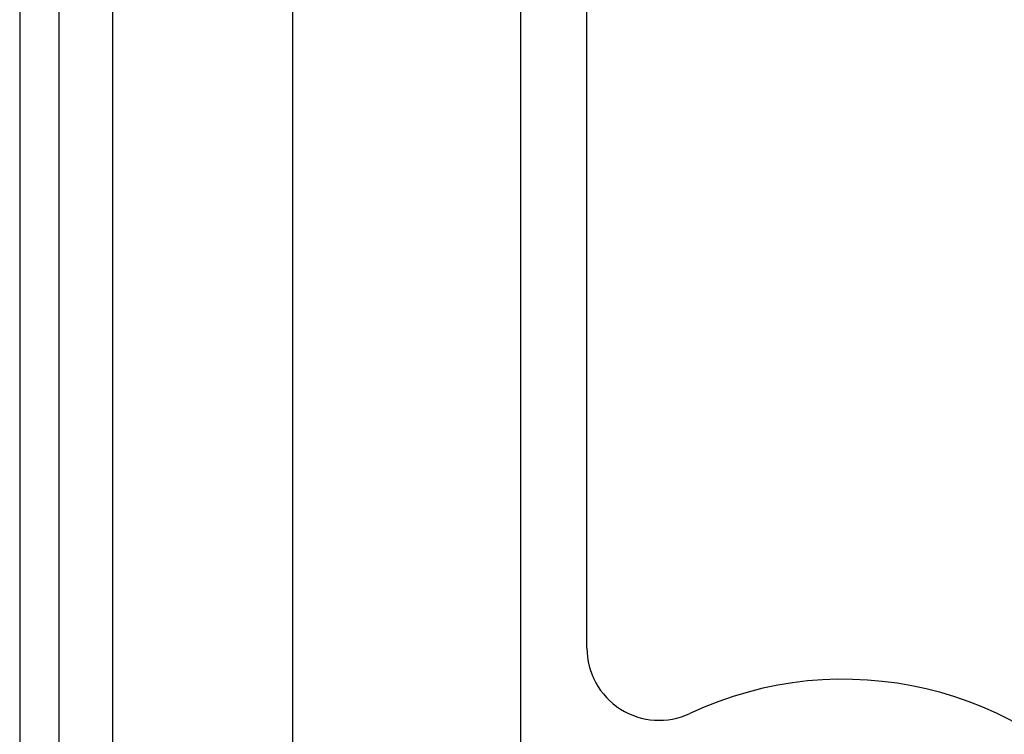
# Model space of a CAD drawing. Header units: inches. Extents: x 6 to 216, y 11 to 118.
# Tile 74 of 212: x 5.55 to 7.25, y 50.41 to 51.64. Entities that reach past the tile are written whole.
import ezdxf

# ---------------------------------------------------------------- set-up
doc = ezdxf.new("R2010")
doc.units = ezdxf.units.IN
doc.header["$MEASUREMENT"] = 0
doc.layers.add('Visible Edges(ANSI)', color=7, linetype='Continuous', lineweight=25)
doc.layers.add('Visible Tangent Edges(ANSI)', color=7, linetype='Continuous', lineweight=25)

msp = doc.modelspace()

# ---------------------------------------------------------------- linework, layer by layer
at = {"layer": 'Visible Edges(ANSI)'}
for p, q in [((5.5492, 79.6177), (5.5492, 20.1367)), ((5.6172, 20.1367), (5.6172, 79.6177)), ((6.0212, 50.2616), (6.0212, 75.1449)), ((6.4149, 75.1449), (6.4149, 50.2616)), ((6.5297, 50.5562), (6.5297, 74.8497))]:
    msp.add_line(p, q, dxfattribs=at)
for centre, radius, start, end in [((6.6547, 50.5562), 0.125, 180, 295.1296), ((6.9732, 49.8772), 0.625, 244.8704, 115.1296)]:
    msp.add_arc(centre, radius, start, end, dxfattribs=at)
at = {"layer": 'Visible Tangent Edges(ANSI)'}
msp.add_line((5.7102, 20.1367), (5.7102, 79.6177), dxfattribs=at)

doc.saveas('drawing.dxf')
